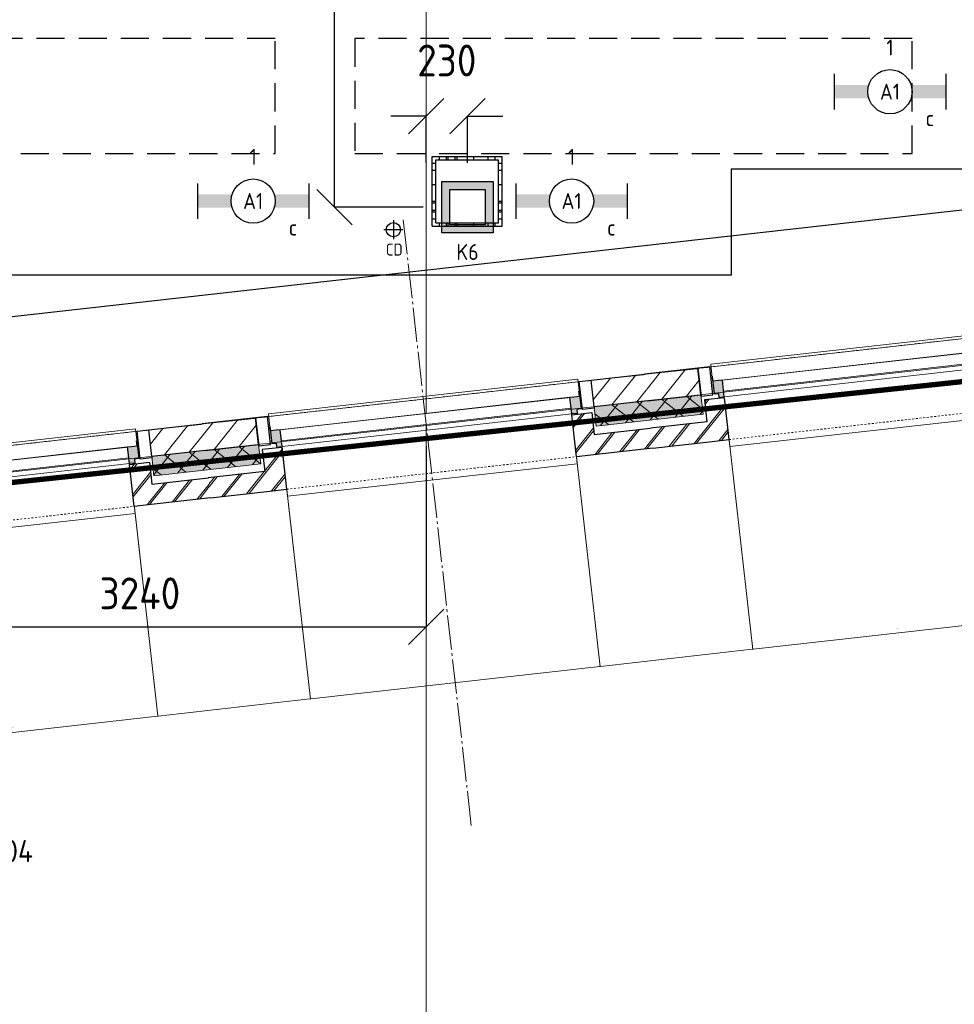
# Model space of a CAD drawing. Header units: millimetres. Extents: x -38031 to 110605, y -30229 to 92226.
# Tile 154 of 194: x 67062 to 72345, y 4517 to 10084. Entities that reach past the tile are written whole.
import ezdxf
from ezdxf.enums import TextEntityAlignment as Align

# ---------------------------------------------------------------- set-up
doc = ezdxf.new("R2010")
doc.units = ezdxf.units.MM
doc.header["$LTSCALE"] = 50
doc.set_wipeout_variables(frame=1)
doc.header["$PDMODE"] = 1
for name, pattern in [('HIDDEN', [9.525, 6.35, -3.175]), ('HIDDEN2', [4.7625, 3.175, -1.5875]), ('STYLE_01', [0.41664, 0.20828, -0.20836]), ('STYLE_07', [1.875, 0.625, -0.20828, 0.625, -0.20836, 0.06943, -0.13893]), ('STYLE_11', [5, 3.888855, -0.416718, 0.277786, -0.416641])]:
    doc.linetypes.add(name, pattern=pattern)
for name, color, linetype, lineweight in [('00 ALGEMEEN', 7, 'Continuous', 15), ('05 LINE-.Stramien', 1, 'STYLE_11', 15), ('05 LINE-0.10 grijs', 8, 'Continuous', 9), ('21 WAND BUITEN-21F_baksteen', 7, 'Continuous', 25), ('21 WAND BUITEN-21F_kalkzandsteen', 7, 'Continuous', 25), ('21 WAND BUITEN-29_isolatie', 1, 'Continuous', 15), ('Guides', 203, 'Continuous', 13), ('koppenmaten', 163, 'Continuous', 15), ('stramien', 1, 'Continuous', 15)]:
    doc.layers.add(name, color=color, linetype=linetype, lineweight=lineweight)
for name, color, linetype in [('AL$1A---_ALGEMEEN', 8, 'Continuous'), ('AL------_MAATV', 200, 'Continuous'), ('AL------_MAATVOERING', 2, 'Continuous'), ('AL------_SPARING', 2, 'Continuous'), ('AM$1A---_ARCERING', 8, 'Continuous'), ('AT$1A---_TEKST025', 8, 'Continuous'), ('BOUWKUNDIG', 8, 'Continuous'), ('brandscheiding', 5, 'HIDDEN'), ('EL6212--_S', 4, 'Continuous'), ('EL6222--', 3, 'Continuous'), ('EL6311--', 3, 'Continuous'), ('LICHT_TEXT018', 1, 'Continuous'), ('versterkte strook', 7, 'Continuous'), ('Vloerdoos (2e)', 51, 'Continuous'), ('Vloerdoos (OUD)', 51, 'Continuous')]:
    doc.layers.add(name, color=color, linetype=linetype)
doc.styles.add('Arial', font='ARIAL.TTF')
doc.styles.add('BURO-018', font='iso.shx', dxfattribs={"height": 90})
doc.styles.add('BURO-035', font='ISO.shx', dxfattribs={"height": 175})
doc.styles.get("Standard").update_dxf_attribs({"font": 'iso.shx'})
doc.dimstyles.new('STABICAD', dxfattribs={"dimscale": 100, "dimtxt": 1.8, "dimasz": 2, "dimexe": 0, "dimexo": 2.5, "dimgap": 1.5, "dimtad": 0, "dimdec": 0, "dimrnd": 10, "dimzin": 0, "dimdsep": 46, "dimtxsty": 'Standard', "dimblk1": 'OBLIQUE', "dimblk2": 'OBLIQUE', "dimsah": 1, "dimcen": -3, "dimadec": 0, "dimazin": 0, "dimtfac": 1, "dimtdec": 0, "dimtofl": 0, "dimtmove": 2, "dimatfit": 3, "dimfxl": 0, "dimtvp": 1.055556, "dimtolj": 1, "dimtzin": 0, "dimarcsym": 0})
doc.dimstyles.new('VyA', dxfattribs={"dimtxt": 2.272868, "dimasz": 2.120801, "dimexe": 1.5, "dimexo": 1.59, "dimgap": 0.5, "dimtad": 1, "dimdec": 0, "dimzin": 11, "dimtxsty": 'Arial', "dimblk": 'VW_SLASH', "dimcen": 0, "dimdle": 1, "dimazin": 0, "dimtfac": 0.8, "dimtdec": 0, "dimtix": 1, "dimtmove": 0, "dimatfit": 0, "dimldrblk": 'VW_FILLEDARROW', "dimfxl": 0, "dimfrac": 2, "dimtolj": 1, "dimtzin": 11, "dimarcsym": 0})
pattern_1 = [(45, (0, 0), (70.7107, -70.7107), []), (45, (7.07, -7.07), (70.7107, -70.7107), [])]
pattern_2 = [(135, (0, 0), (70.7107, 70.7107), []), (45, (299.34, -299.34), (70.7107, -70.7107), [])]
pattern_3 = [(45, (0, 0), (70.7107, -70.7107), [])]

# ---------------------------------------------------------------- blocks, each defined once
blk = doc.blocks.new('_Oblique')
at = {"color": 0, "linetype": 'ByBlock', "lineweight": -2}
blk.add_line((-0.5, -0.5), (0.5, 0.5), dxfattribs=at)
blk = doc.blocks.new('*D78')
at = {"layer": 'AL------_MAATVOERING', "color": 0, "lineweight": -2}
for p, q in [((69360, 9538.1), (69160, 9538.1)), ((69360, 9274.7), (69360, 9538.1)), ((69592.4, 9274.7), (69592.4, 9538.1)), ((69592.4, 9538.1), (69792.4, 9538.1))]:
    blk.add_line(p, q, dxfattribs=at)
at = {"layer": 'Defpoints', "color": 0}
for p in [(69360, 9538.1), (69360, 9024.7), (69592.4, 9024.7)]:
    blk.add_point(p, dxfattribs=at)
at = {"layer": 'AL------_MAATVOERING', "color": 0, "lineweight": -2, "xscale": 200, "yscale": 200, "zscale": 200}
blk.add_blockref('_Oblique', (69360, 9538.1), dxfattribs=at)
at = {"layer": 'AL------_MAATVOERING', "color": 0, "lineweight": -2, "xscale": 200, "yscale": 200, "zscale": 200, "rotation": 180}
blk.add_blockref('_Oblique', (69592.4, 9538.1), dxfattribs=at)
at = {"layer": 'AL------_MAATVOERING', "color": 0, "insert": (69476.2, 9853.1), "char_height": 180, "attachment_point": 5}
blk.add_mtext('\\A1;230', dxfattribs=at)
blk = doc.blocks.new('*D79')
at = {"layer": 'AL------_MAATVOERING', "color": 0, "lineweight": -2}
for p, q in [((69342.4, 14300), (68841.6, 14300)), ((68841.6, 9024.7), (68841.6, 14300)), ((69342.4, 9024.7), (68841.6, 9024.7))]:
    blk.add_line(p, q, dxfattribs=at)
at = {"layer": 'Defpoints', "color": 0}
for p in [(68841.6, 14300), (69592.4, 14300), (69592.4, 9024.7)]:
    blk.add_point(p, dxfattribs=at)
at = {"layer": 'AL------_MAATVOERING', "color": 0, "lineweight": -2, "xscale": 200, "yscale": 200, "zscale": 200}
for p, rotation in [((68841.6, 14300), 90), ((68841.6, 9024.7), 270)]:
    blk.add_blockref('_Oblique', p, dxfattribs=dict(at, rotation=rotation))
at = {"layer": 'AL------_MAATVOERING', "color": 0, "insert": (68651.6, 11662.4), "char_height": 180, "attachment_point": 5, "rotation": 90}
blk.add_mtext('\\A1;5280', dxfattribs=at)
blk = doc.blocks.new('*D83')
at = {"layer": 'AL------_MAATVOERING', "color": 0, "lineweight": -2}
for p, q in [((66122.4, 8407.9), (66122.4, 6650.7)), ((69360, 7673.4), (69360, 6650.7)), ((66122.4, 6650.7), (69360, 6650.7))]:
    blk.add_line(p, q, dxfattribs=at)
at = {"layer": 'Defpoints', "color": 0}
for p in [(66122.4, 8657.9), (69360, 7923.4), (69360, 6650.7)]:
    blk.add_point(p, dxfattribs=at)
at = {"layer": 'AL------_MAATVOERING', "color": 0, "lineweight": -2, "xscale": 200, "yscale": 200, "zscale": 200, "rotation": 180}
blk.add_blockref('_Oblique', (66122.4, 6650.7), dxfattribs=at)
at = {"layer": 'AL------_MAATVOERING', "color": 0, "lineweight": -2, "xscale": 200, "yscale": 200, "zscale": 200}
blk.add_blockref('_Oblique', (69360, 6650.7), dxfattribs=at)
at = {"layer": 'AL------_MAATVOERING', "color": 0, "insert": (67741.2, 6840.7), "char_height": 180, "attachment_point": 5}
blk.add_mtext('\\A1;3240', dxfattribs=at)
blk = doc.blocks.new('1115B6630')
at = {"color": 0}
for p, q in [((-6.3, 2), (-6.3, -2)), ((6.3, 2), (6.3, -2))]:
    blk.add_line(p, q, dxfattribs=at)
at = {"color": 0, "linetype": 'Continuous'}
blk.add_circle((0, 0), 2.5, dxfattribs=at)
at = {"color": 0}
for points in [[(-2.5, 0.75), (-6.3, 0.75), (-2.5, -0.75), (-6.3, -0.75)], [(2.5, 0.75), (6.3, 0.75), (2.5, -0.75), (6.3, -0.75)]]:
    blk.add_solid(points, dxfattribs=at)
at = {"color": 0, "linetype": 'Continuous', "style": 'BURO-018'}
for tag, p in [('E_GKAST', (0, 8)), ('E_GROEP', (0, 5)), ('E_SGROEP', (4.5, 5)), ('E_ARMCODE', (0, 0)), ('E_SLET', (4.5, -3))]:
    blk.add_attdef(tag, text='', height=1.8, dxfattribs=at).set_placement(p, align=Align.MIDDLE)
blk = doc.blocks.new('E00414')
at = {"color": 0, "linetype": 'Continuous'}
for p, q in [((-2.9, -2.9), (-2.9, 2.9)), ((-2.9, 2.9), (2.9, 2.9)), ((2.9, 2.9), (2.9, -2.9)), ((-2, 2), (2, 2)), ((-2, -2), (-2, 2)), ((2, 2), (2, -2)), ((2, -2), (-2, -2)), ((2.9, -2.9), (-2.9, -2.9))]:
    blk.add_line(p, q, dxfattribs=at)
at = {"color": 0}
for points in [[(-2.9, 2.9), (2.9, 2.9), (-2, 2), (2, 2)], [(-2, -2), (-2.9, -2.9), (-2, 2), (-2.9, 2.9)], [(2, 2), (2.9, 2.9), (2, -2), (2.9, -2.9)], [(2, -2), (2.9, -2.9), (-2, -2), (-2.9, -2.9)]]:
    blk.add_solid(points, dxfattribs=at)
at = {"color": 0, "linetype": 'Continuous', "style": 'BURO-018'}
for tag, p in [('E_GKAST', (0, 8)), ('E_GROEP', (0, 5)), ('E_SGROEP', (4.5, 5))]:
    blk.add_attdef(tag, text='', height=1.8, dxfattribs=at).set_placement(p, align=Align.MIDDLE)
at = {"color": 0, "linetype": 'Continuous', "style": 'BURO-018', "flags": 1}
for tag, p in [('E_VERMCODE', (13, 5)), ('E_MATCODE', (0, 0))]:
    blk.add_attdef(tag, text='', height=1.8, dxfattribs=at).set_placement(p, align=Align.MIDDLE)
blk = doc.blocks.new('E00160')
at = {"color": 0, "linetype": 'Continuous'}
for p, q in [((-17.5, 0), (-13.5, 1.07)), ((-17.5, 0), (17.5, 0)), ((-17.5, 0), (-13.5, -1.07)), ((-13.5, -1.07), (-13.5, 1.07)), ((17.5, 0), (13.5, 1.07)), ((13.5, -1.07), (13.5, 1.07)), ((17.5, 0), (13.5, -1.07))]:
    blk.add_line(p, q, dxfattribs=at)
at = {"color": 0, "linetype": 'Continuous', "style": 'BURO-035'}
for tag, p in [('E_TEXT2', (-22.5, 0)), ('E_TEXT1', (22.5, 0))]:
    blk.add_attdef(tag, text='', height=3.5, dxfattribs=at).set_placement(p, align=Align.MIDDLE)
blk = doc.blocks.new('Centraaldoos')
at = {"color": 1, "linetype": 'Continuous'}
for p, q in [((-2, 0), (2, 0)), ((0, -2), (0, 2))]:
    blk.add_line(p, q, dxfattribs=at)
at = {"color": 0, "linetype": 'Continuous'}
blk.add_circle((0, 0), 1.5, dxfattribs=at)
at = {"color": 0, "linetype": 'Continuous', "style": 'BURO-018'}
blk.add_attdef('AL_POSNR', text='', height=1.8, dxfattribs=at).set_placement((0, 3), align=Align.CENTER)
at = {"color": 0, "linetype": 'Continuous', "style": 'BURO-018', "flags": 1}
blk.add_attdef('AL_OMS', (0, 0), '', height=1.8, dxfattribs=at)
at = {"layer": 'AL------_MAATV', "style": 'BURO-018'}
blk.add_text('CD', height=2.531, rotation=180, dxfattribs=at).set_placement((1.61, 5.48))
blk = doc.blocks.new('VLOERDOOS (2e)')
at = {"layer": 'Vloerdoos (OUD)'}
for p, q in [((0, 395), (395, 395)), ((0, 395), (0, 0)), ((40, 375), (40, 395)), ((80, 375), (80, 395)), ((90, 375), (90, 395)), ((130, 375), (130, 395)), ((140, 375), (140, 395)), ((235, 375), (235, 395)), ((315, 375), (315, 395)), ((355, 375), (355, 395)), ((395, 395), (395, 0)), ((0, 355), (20, 355)), ((20, 375), (20, 20)), ((20, 375), (375, 375)), ((375, 375), (375, 20)), ((375, 355), (395, 355)), ((0, 315), (20, 315)), ((0, 305), (20, 305)), ((375, 315), (395, 315)), ((375, 305), (395, 305)), ((0, 265), (20, 265)), ((0, 255), (20, 255)), ((375, 265), (395, 265)), ((375, 255), (395, 255)), ((0, 160), (20, 160)), ((375, 160), (395, 160)), ((0, 80), (20, 80)), ((375, 80), (395, 80)), ((0, 40), (20, 40)), ((0, 0), (395, 0)), ((20, 20), (375, 20)), ((40, 0), (40, 20)), ((80, 0), (80, 20)), ((90, 0), (90, 20)), ((130, 0), (130, 20)), ((140, 0), (140, 20)), ((235, 0), (235, 20)), ((315, 0), (315, 20)), ((355, 0), (355, 20)), ((375, 40), (395, 40))]:
    blk.add_line(p, q, dxfattribs=at)
blk = doc.blocks.new('zijdetail kozijn 2kops')
at = {"color": 0}
blk.add_wipeout([(-63, 420), (-130, 420), (-130, 262), (-63, 262)], dxfattribs=at).dxf.layer = 'AL$1A---_ALGEMEEN'
at = {"layer": 'AM$1A---_ARCERING', "linetype": 'Continuous', "lineweight": 0}
blk.add_hatch(color=256, dxfattribs=at).paths.add_polyline_path([(-54.2, 338), (-54.2, 366), (-56, 366), (-56, 266), (-31, 266), (-31, 243), (0, 243), (0, 338), (-22, 338)])
at = {"layer": 'AL$1A---_ALGEMEEN', "color": 0}
for points in [[(-63, 420), (-130, 420), (-130, 262), (-63, 262)], [(-54.2, 338), (-54.2, 366), (-56, 366), (-56, 266), (-31, 266), (-31, 243), (0, 243), (0, 338), (-22, 338)]]:
    blk.add_lwpolyline(points, close=True, dxfattribs=at)
blk = doc.blocks.new('31x_alu-1e-mk106b-p')
at = {"color": 0}
blk.add_wipeout([(-338, 1648), (-338, 0), (-276, 0), (-276, 1648)], dxfattribs=at).dxf.layer = '05 LINE-0.10 grijs'
at = {"layer": '05 LINE-0.10 grijs', "color": 0}
for points in [[(-435, 1704), (-338, 1704), (-338, -56), (-435, -56)], [(-338, 1648), (-338, 0), (-276, 0), (-276, 1648)]]:
    blk.add_lwpolyline(points, close=True, dxfattribs=at)
at = {"layer": '00 ALGEMEEN', "color": 0, "xscale": -1, "rotation": 90}
blk.add_blockref('zijdetail kozijn 2kops', (0, 1648), dxfattribs=at)
at = {"layer": '00 ALGEMEEN', "color": 0, "rotation": 90}
blk.add_blockref('zijdetail kozijn 2kops', (0, 0), dxfattribs=at)
at = {"layer": '05 LINE-0.10 grijs', "color": 0, "linetype": 'STYLE_01'}
blk.add_line((-420, 1711), (-420, -63), dxfattribs=at)
at = {"layer": '05 LINE-0.10 grijs', "color": 0}
blk.add_lwpolyline([(-243, 1648), (40, 1648), (40, 0), (-243, 0)], close=True, dxfattribs=at)
at = {"color": 0}
blk.add_wipeout([(-113, -113), (-113, -434), (0, -434), (0, -113), (0, 0), (-238, 0), (-238, -113), (-114, -113)], dxfattribs=at).dxf.layer = '21 WAND BUITEN-21F_baksteen'
at = {"layer": 'AM$1A---_ARCERING', "linetype": 'Continuous', "lineweight": 5}
h = blk.add_hatch(dxfattribs=at)
h.set_pattern_fill('BAKSTEEN', color=256, style=0, pattern_type=2)
h.set_pattern_definition(pattern_1)
edge = h.paths.add_edge_path()
edge.add_line((-113, -113), (-113, -434))
edge.add_line((-113, -434), (0, -434))
edge.add_line((0, -434), (0, -113))
edge.add_line((0, -113), (0, 0))
edge.add_line((0, 0), (-238, 0))
edge.add_line((-238, 0), (-238, -113))
edge.add_line((-238, -113), (-114, -113))
at = {"layer": 'AM$1A---_ARCERING', "linetype": 'Continuous', "lineweight": 0}
blk.add_hatch(color=256, dxfattribs=at).paths.add_polyline_path([(-160, -130), (-270, -130), (-270, -434), (-160, -434)])
at = {"layer": 'AM$1A---_ARCERING', "linetype": 'Continuous', "lineweight": 5}
h = blk.add_hatch(dxfattribs=at)
h.set_pattern_fill('ISOLATIE', color=256, style=0, pattern_type=2)
h.set_pattern_definition(pattern_2)
h.paths.add_polyline_path([(-160, -130), (-270, -130), (-270, -434), (-160, -434)])
at = {"layer": '05 LINE-0.10 grijs', "color": 0, "linetype": 'STYLE_01'}
blk.add_line((0, 1648), (0, 0), dxfattribs=at)
at = {"layer": '21 WAND BUITEN-21F_baksteen', "color": 0}
blk.add_line((-113, -113), (-113, -434), dxfattribs=at)
at = {"layer": '21 WAND BUITEN-21F_baksteen', "color": 0, "flags": 128}
blk.add_lwpolyline([(0, -434), (0, -113), (0, 0), (-238, 0), (-238, -113), (-114, -113)], dxfattribs=at)
at = {"layer": '21 WAND BUITEN-29_isolatie', "color": 0}
blk.add_line((-160, -434), (-160, -130), dxfattribs=at)
at = {"layer": '21 WAND BUITEN-29_isolatie', "color": 0, "flags": 128}
blk.add_lwpolyline([(-160, -130), (-270, -130), (-270, -434)], dxfattribs=at)
at = {"color": 0}
for points, layer in [([(-113, 1761), (-113, 2082), (0, 2082), (0, 1761), (0, 1648), (-238, 1648), (-238, 1761), (-114, 1761)], '21 WAND BUITEN-21F_baksteen'), ([(-420, -130), (-420, -434), (-270, -434), (-270, -130)], '21 WAND BUITEN-21F_kalkzandsteen')]:
    blk.add_wipeout(points, dxfattribs=at).dxf.layer = layer
at = {"layer": 'AM$1A---_ARCERING', "linetype": 'Continuous', "lineweight": 0}
blk.add_hatch(color=256, dxfattribs=at).paths.add_polyline_path([(-160, 1778), (-270, 1778), (-270, 2082), (-160, 2082)])
at = {"layer": 'AM$1A---_ARCERING', "linetype": 'Continuous', "lineweight": 5}
h = blk.add_hatch(dxfattribs=at)
h.set_pattern_fill('ISOLATIE', color=256, style=0, pattern_type=2)
h.set_pattern_definition(pattern_2)
h.paths.add_polyline_path([(-160, 1778), (-270, 1778), (-270, 2082), (-160, 2082)])
h = blk.add_hatch(dxfattribs=at)
h.set_pattern_fill('BAKSTEEN', color=256, style=0, pattern_type=2)
h.set_pattern_definition(pattern_1)
edge = h.paths.add_edge_path()
edge.add_line((-113, 1761), (-113, 2082))
edge.add_line((-113, 2082), (0, 2082))
edge.add_line((0, 2082), (0, 1761))
edge.add_line((0, 1761), (0, 1648))
edge.add_line((0, 1648), (-238, 1648))
edge.add_line((-238, 1648), (-238, 1761))
edge.add_line((-238, 1761), (-114, 1761))
h = blk.add_hatch(dxfattribs=at)
h.set_pattern_fill('KALKZANDSTEEN', color=256, style=0, pattern_type=2)
h.set_pattern_definition(pattern_3)
h.paths.add_polyline_path([(-420, -130), (-420, -434), (-270, -434), (-270, -130)])
at = {"layer": '21 WAND BUITEN-21F_baksteen', "color": 0}
blk.add_line((-113, 1761), (-113, 2082), dxfattribs=at)
at = {"layer": '21 WAND BUITEN-21F_baksteen', "color": 0, "flags": 128}
blk.add_lwpolyline([(0, 2082), (0, 1761), (0, 1648), (-238, 1648), (-238, 1761), (-114, 1761)], dxfattribs=at)
at = {"layer": '21 WAND BUITEN-21F_kalkzandsteen', "color": 0}
blk.add_line((-420, -130), (-420, -434), dxfattribs=at)
at = {"layer": '21 WAND BUITEN-21F_kalkzandsteen', "color": 0, "flags": 128}
blk.add_lwpolyline([(-270, -434), (-270, -130), (-420, -130)], dxfattribs=at)
at = {"layer": '21 WAND BUITEN-29_isolatie', "color": 0}
blk.add_line((-160, 2082), (-160, 1778), dxfattribs=at)
at = {"layer": '21 WAND BUITEN-29_isolatie', "color": 0, "flags": 128}
blk.add_lwpolyline([(-160, 1778), (-270, 1778), (-270, 2082)], dxfattribs=at)
at = {"color": 0}
blk.add_wipeout([(-420, 1778), (-420, 2082), (-270, 2082), (-270, 1778)], dxfattribs=at).dxf.layer = '21 WAND BUITEN-21F_kalkzandsteen'
at = {"layer": 'AM$1A---_ARCERING', "linetype": 'Continuous', "lineweight": 5}
h = blk.add_hatch(dxfattribs=at)
h.set_pattern_fill('KALKZANDSTEEN', color=256, style=0, pattern_type=2)
h.set_pattern_definition(pattern_3)
h.paths.add_polyline_path([(-420, 1778), (-420, 2082), (-270, 2082), (-270, 1778)])
at = {"layer": '21 WAND BUITEN-21F_kalkzandsteen', "color": 0}
blk.add_line((-420, 1778), (-420, 2082), dxfattribs=at)
at = {"layer": '21 WAND BUITEN-21F_kalkzandsteen', "color": 0, "flags": 128}
blk.add_lwpolyline([(-270, 2082), (-270, 1778), (-420, 1778)], dxfattribs=at)
blk = doc.blocks.new('VW_SLASH')
at = {"layer": 'AL$1A---_ALGEMEEN', "color": 0, "linetype": 'ByBlock', "lineweight": -2}
blk.add_line((0, 0), (-1, 0), dxfattribs=at)
at = {"layer": 'AL$1A---_ALGEMEEN', "color": 0, "linetype": 'ByBlock', "lineweight": 5}
blk.add_line((0.5, 0.5), (-0.5, -0.5), dxfattribs=at)
blk = doc.blocks.new('*D1084')
at = {"layer": 'koppenmaten', "color": 0, "lineweight": -2}
for p, q in [((-15524.5, -152.9), (-15524.5, -1464.8)), ((-17172.5, -170.4), (-17172.5, -1464.8)), ((-17170.4, -1463.3), (-15526.6, -1463.3))]:
    blk.add_line(p, q, dxfattribs=at)
at = {"layer": 'koppenmaten', "color": 0, "lineweight": -2, "xscale": 2.12080078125, "yscale": 2.12080078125, "zscale": 2.12080078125, "rotation": 180}
blk.add_blockref('VW_SLASH', (-17172.5, -1463.3), dxfattribs=at)
at = {"layer": 'koppenmaten', "color": 0, "lineweight": -2, "xscale": 2.12080078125, "yscale": 2.12080078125, "zscale": 2.12080078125}
blk.add_blockref('VW_SLASH', (-15524.5, -1463.3), dxfattribs=at)
at = {"layer": 'AT$1A---_TEKST025', "insert": (-16348.5, -1437.1), "char_height": 2.273, "attachment_point": 5, "style": 'Arial'}
blk.add_mtext('\\A1;13K+V=82400', dxfattribs=at)
blk = doc.blocks.new('VW_FILLEDARROW')
at = {"layer": 'AL$1A---_ALGEMEEN', "color": 0, "lineweight": -2}
blk.add_solid([(0, 0), (0.5, 0.5), (0.5, -0.5)], dxfattribs=at)
blk = doc.blocks.new('*D1085')
at = {"layer": 'koppenmaten', "color": 0, "lineweight": -2}
for p, q in [((-18040.5, -152.9), (-18040.5, -1464.8)), ((-17172.5, -170.4), (-17172.5, -1464.8)), ((-18038.4, -1463.3), (-17174.6, -1463.3))]:
    blk.add_line(p, q, dxfattribs=at)
at = {"layer": 'koppenmaten', "color": 0, "lineweight": -2, "xscale": 2.12080078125, "yscale": 2.12080078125, "zscale": 2.12080078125, "rotation": 180}
blk.add_blockref('VW_SLASH', (-18040.5, -1463.3), dxfattribs=at)
at = {"layer": 'koppenmaten', "color": 0, "lineweight": -2, "xscale": 2.12080078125, "yscale": 2.12080078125, "zscale": 2.12080078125}
blk.add_blockref('VW_SLASH', (-17172.5, -1463.3), dxfattribs=at)
at = {"layer": 'AT$1A---_TEKST025', "insert": (-17606.5, -1437.1), "char_height": 2.273, "attachment_point": 5, "style": 'Arial'}
blk.add_mtext('\\A1;7K-V=43400', dxfattribs=at)
blk = doc.blocks.new('*D1111')
at = {"layer": 'koppenmaten', "color": 0, "lineweight": -2}
for p, q in [((-18040.5, -152.9), (-18040.5, -1464.8)), ((-19688.5, -170.4), (-19688.5, -1464.8)), ((-19686.4, -1463.3), (-18042.6, -1463.3))]:
    blk.add_line(p, q, dxfattribs=at)
at = {"layer": 'koppenmaten', "color": 0, "lineweight": -2, "xscale": 2.12080078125, "yscale": 2.12080078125, "zscale": 2.12080078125, "rotation": 180}
blk.add_blockref('VW_SLASH', (-19688.5, -1463.3), dxfattribs=at)
at = {"layer": 'koppenmaten', "color": 0, "lineweight": -2, "xscale": 2.12080078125, "yscale": 2.12080078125, "zscale": 2.12080078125}
blk.add_blockref('VW_SLASH', (-18040.5, -1463.3), dxfattribs=at)
at = {"layer": 'AT$1A---_TEKST025', "insert": (-18864.5, -1437.1), "char_height": 2.273, "attachment_point": 5, "style": 'Arial'}
blk.add_mtext('\\A1;13K+V=82400', dxfattribs=at)
blk = doc.blocks.new('*D1112')
at = {"layer": 'koppenmaten', "color": 0, "lineweight": -2}
for p, q in [((-20556, -240), (-20556, -1464.8)), ((-19688.5, -240), (-19688.5, -1464.8)), ((-20553.9, -1463.3), (-19690.6, -1463.3))]:
    blk.add_line(p, q, dxfattribs=at)
at = {"layer": 'koppenmaten', "color": 0, "lineweight": -2, "xscale": 2.12080078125, "yscale": 2.12080078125, "zscale": 2.12080078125, "rotation": 180}
blk.add_blockref('VW_SLASH', (-20556, -1463.3), dxfattribs=at)
at = {"layer": 'koppenmaten', "color": 0, "lineweight": -2, "xscale": 2.12080078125, "yscale": 2.12080078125, "zscale": 2.12080078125}
blk.add_blockref('VW_SLASH', (-19688.5, -1463.3), dxfattribs=at)
at = {"layer": 'AT$1A---_TEKST025', "insert": (-20122.3, -1437.1), "char_height": 2.273, "attachment_point": 5, "style": 'Arial'}
blk.add_mtext('\\A1;7K-V=43375', dxfattribs=at)
blk = doc.blocks.new('*D1113')
at = {"layer": 'koppenmaten', "color": 0, "lineweight": -2}
for p, q in [((-22204, -170.4), (-22204, -1464.8)), ((-20556, -209), (-20556, -1464.8)), ((-22201.9, -1463.3), (-20558.1, -1463.3))]:
    blk.add_line(p, q, dxfattribs=at)
at = {"layer": 'koppenmaten', "color": 0, "lineweight": -2, "xscale": 2.12080078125, "yscale": 2.12080078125, "zscale": 2.12080078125, "rotation": 180}
blk.add_blockref('VW_SLASH', (-22204, -1463.3), dxfattribs=at)
at = {"layer": 'koppenmaten', "color": 0, "lineweight": -2, "xscale": 2.12080078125, "yscale": 2.12080078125, "zscale": 2.12080078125}
blk.add_blockref('VW_SLASH', (-20556, -1463.3), dxfattribs=at)
at = {"layer": 'AT$1A---_TEKST025', "insert": (-21380, -1437.1), "char_height": 2.273, "attachment_point": 5, "style": 'Arial'}
blk.add_mtext('\\A1;13K+V=82400', dxfattribs=at)
blk = doc.blocks.new('metselwerk zo gevel 1e verd')
at = {"layer": '00 ALGEMEEN', "color": 8, "xscale": -1, "rotation": 90.00000000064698}
blk.add_blockref('31x_alu-1e-mk106b-p', (-15524.5, -270.32739), dxfattribs=at)
at = {"layer": 'koppenmaten', "color": 8}
for base, p1, p2, override, picture, middle in [((-18040.5, -1463.28595), (-19688.5, -168.82739), (-18040.5, -151.32739), {"dimtxt": 2.272868, "dimgap": 25, "dimlfac": 50, "dimpost": '13K+V=<>', "dimtxsty": 'Arial', "dimtmove": 2}, '*D1111', (-18864.5, -1437.12471)), ((-20556, -1463.28595), (-22204, -168.82739), (-20556, -207.44536), {"dimtxt": 2.272868, "dimgap": 25, "dimlfac": 50, "dimpost": '13K+V=<>', "dimtxsty": 'Arial', "dimtmove": 2}, '*D1113', (-21380, -1437.12471)), ((-19688.5, -1463.28595), (-20556, -238.41839), (-19688.5, -238.41839), {"dimtxt": 2.272868, "dimgap": 25, "dimlfac": 50, "dimpost": '7K-V=<>', "dimtxsty": 'Arial', "dimtmove": 2}, '*D1112', (-20122.25, -1437.12471))]:
    dim = blk.add_linear_dim(base=base, p1=p1, p2=p2, dimstyle='VyA', override=override, dxfattribs=at)
    dim.commit()
    dim.dimension.update_dxf_attribs({"geometry": picture, "text_midpoint": middle})
for base, p1, p2, override, picture, middle in [((-17172.5, -1463.28595), (-18040.5, -151.32739), (-17172.5, -168.82739), {"dimtxt": 2.272868, "dimgap": 25, "dimlfac": 50, "dimpost": '7K-V=<>', "dimtxsty": 'Arial', "dimtmove": 2}, '*D1085', (-17606.5, -1437.12471)), ((-15524.5, -1463.28595), (-17172.5, -168.82739), (-15524.5, -151.32739), {"dimtxt": 2.272868, "dimgap": 25, "dimlfac": 50, "dimpost": '13K+V=<>', "dimtxsty": 'Arial', "dimtmove": 2}, '*D1084', (-16348.5, -1437.12471))]:
    dim = blk.add_linear_dim(base=base, p1=p1, p2=p2, dimstyle='VyA', override=override, dxfattribs=at)
    dim.commit()
    dim.dimension.update_dxf_attribs({"geometry": picture, "text_midpoint": middle})
at = {"layer": '00 ALGEMEEN', "color": 8, "xscale": -1, "rotation": 90.00000000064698}
blk.add_blockref('31x_alu-1e-mk106b-p', (-18040.5, -270.32739), dxfattribs=at)
at = {"layer": '05 LINE-.Stramien', "color": 8}
blk.add_line((-18864.5, -2275.00786), (-18864.5, 1174.99214), dxfattribs=at)
at = {"layer": '00 ALGEMEEN', "color": 8, "xscale": -1, "rotation": 90.00000000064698}
blk.add_blockref('31x_alu-1e-mk106b-p', (-20556, -270.32739), dxfattribs=at)
at = {"layer": 'Guides', "color": 8}
for p, q in [((-93461, 150), (15460, 150)), ((-93461, 0), (15460, 0))]:
    blk.add_line(p, q, dxfattribs=at)
blk = doc.blocks.new('200254 W 211 30-06-2008')
at = {"layer": 'AL$1A---_ALGEMEEN'}
blk.add_lwpolyline([(20672.45, 3212.76), (20672.45, 3224.76), (20746.35, 3224.76), (20746.35, 3290.76), (20349.45, 3290.76), (20349.45, 3188.76), (20456.45, 3188.76), (20456.45, 3200.76), (20564.45, 3200.76), (20564.45, 3212.76)], close=True, dxfattribs=at)
at = {"layer": 'stramien', "linetype": 'STYLE_07', "ltscale": 50}
for p, q in [((20421.95, 2695.43), (20421.95, 4240.03)), ((18888.74, 2999.55), (21031.95, 3240.24))]:
    blk.add_line(p, q, dxfattribs=at)
at = {"layer": '00 ALGEMEEN', "color": 0, "xscale": 0.02, "yscale": 0.02, "zscale": 0.02, "rotation": 6.40755072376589}
blk.add_blockref('metselwerk zo gevel 1e verd', (20796.89, 3213.85), dxfattribs=at)

msp = doc.modelspace()

# ---------------------------------------------------------------- block references
at = {"layer": 'BOUWKUNDIG', "xscale": 50, "yscale": 50, "zscale": 50}
msp.add_blockref('200254 W 211 30-06-2008', (-951737.5, -150797.3), dxfattribs=at)

# ---------------------------------------------------------------- next in the draw order: linework, layer by layer
at = {"layer": 'brandscheiding', "const_width": 30}
msp.add_lwpolyline([(78570, 46590), (99310, 46590), (99310, 11160), (78730, 8750), (78760, 8510), (75050, 8120), (75050, 8320), (58090, 6520)], dxfattribs=at)
at = {"layer": 'LICHT_TEXT018', "linetype": 'HIDDEN2'}
for points in [[(65639, 9327.4), (68506.4, 9327.4), (68506.4, 9976.9), (65639, 9976.9)], [(68956.4, 9327.4), (72106.4, 9327.4), (72106.4, 9976.9), (68956.4, 9976.9)]]:
    msp.add_lwpolyline(points, close=True, dxfattribs=at)
at = {"layer": 'versterkte strook'}
msp.add_line((13600.1, 2407.5), (101326.6, 12259.4), dxfattribs=at)

# ---------------------------------------------------------------- next in the draw order: block references
at = {"layer": 'AL------_SPARING', "xscale": 26.66666666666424, "yscale": 26.66666666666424, "zscale": 26.66666666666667, "rotation": 180}
msp.add_blockref('Centraaldoos', (69174.1, 8896.7), dxfattribs=at)
at = {"layer": 'EL6212--_S'}
ref = msp.add_blockref('E00160', (65617.5, 5383.9), dxfattribs=dict(at, xscale=50, yscale=50, zscale=50))
ref.add_attrib('E_TEXT1', '1LK-A04', dxfattribs={"layer": '0', "color": 2, "linetype": 'Continuous', "height": 125, "style": 'BURO-018'}).set_placement((66852.3, 5383.9), align=Align.MIDDLE)
ref.add_attrib('E_TEXT2', '1LK-A1', dxfattribs={"layer": '0', "color": 2, "linetype": 'Continuous', "height": 125, "style": 'BURO-018'}).set_placement((64394.4, 5383.9), align=Align.MIDDLE)
at = {"layer": 'EL6222--'}
ref = msp.add_blockref('E00414', (69593, 9024.3), dxfattribs=dict(at, xscale=50, yscale=50, zscale=50))
ref.add_attrib('E_GROEP', 'K6', dxfattribs={"layer": '0', "color": 1, "linetype": 'Continuous', "height": 90, "style": 'BURO-018'}).set_placement((69593, 8770.6), align=Align.MIDDLE)
at = {"layer": 'EL6311--'}
ref = msp.add_blockref('1115B6630', (71981.4, 9676.9), dxfattribs=dict(at, xscale=50, yscale=50, zscale=50))
ref.add_attrib('E_ARMCODE', 'A1', dxfattribs={"layer": '0', "color": 1, "linetype": 'Continuous', "height": 90, "style": 'BURO-018'}).set_placement((71981.4, 9676.9), align=Align.MIDDLE)
ref.add_attrib('E_SLET', 'c', dxfattribs={"layer": '0', "color": 1, "linetype": 'Continuous', "height": 90, "style": 'BURO-018'}).set_placement((72206.4, 9526.9), align=Align.MIDDLE)
ref.add_attrib('E_GROEP', '1', dxfattribs={"layer": '0', "color": 1, "linetype": 'Continuous', "height": 90, "style": 'BURO-018'}).set_placement((71981.4, 9926.9), align=Align.MIDDLE)
ref = msp.add_blockref('1115B6630', (68381.4, 9058.6), dxfattribs=dict(at, xscale=50, yscale=50, zscale=50))
ref.add_attrib('E_ARMCODE', 'A1', dxfattribs={"layer": '0', "color": 1, "linetype": 'Continuous', "height": 90, "style": 'BURO-018'}).set_placement((68381.4, 9058.6), align=Align.MIDDLE)
ref.add_attrib('E_SLET', 'c', dxfattribs={"layer": '0', "color": 1, "linetype": 'Continuous', "height": 90, "style": 'BURO-018'}).set_placement((68606.4, 8908.6), align=Align.MIDDLE)
ref.add_attrib('E_GROEP', '1', dxfattribs={"layer": '0', "color": 1, "linetype": 'Continuous', "height": 90, "style": 'BURO-018'}).set_placement((68381.4, 9308.6), align=Align.MIDDLE)
ref = msp.add_blockref('1115B6630', (70181.4, 9058.6), dxfattribs=dict(at, xscale=50, yscale=50, zscale=50))
ref.add_attrib('E_ARMCODE', 'A1', dxfattribs={"layer": '0', "color": 1, "linetype": 'Continuous', "height": 90, "style": 'BURO-018'}).set_placement((70181.4, 9058.6), align=Align.MIDDLE)
ref.add_attrib('E_SLET', 'c', dxfattribs={"layer": '0', "color": 1, "linetype": 'Continuous', "height": 90, "style": 'BURO-018'}).set_placement((70406.4, 8908.6), align=Align.MIDDLE)
ref.add_attrib('E_GROEP', '1', dxfattribs={"layer": '0', "color": 1, "linetype": 'Continuous', "height": 90, "style": 'BURO-018'}).set_placement((70181.4, 9308.6), align=Align.MIDDLE)
at = {"layer": 'Vloerdoos (2e)', "rotation": 90}
msp.add_blockref('VLOERDOOS (2e)', (69789.3, 8916.1), dxfattribs=at)

# ---------------------------------------------------------------- next in the draw order: dimensions: what is measured, and where the dimension line sits
at = {"layer": 'AL------_MAATVOERING'}
dim = msp.add_linear_dim(base=(68841.6, 14300), p1=(69592.4, 9024.7), p2=(69592.4, 14300), angle=90, dimstyle='STABICAD', dxfattribs=at)
dim.commit()
dim.dimension.update_dxf_attribs({"geometry": '*D79', "text_midpoint": (68651.6, 11662.4)})
for base, p1, p2, picture, middle in [((69360, 9538.1), (69592.4, 9024.7), (69360, 9024.7), '*D78', (69476.2, 9853.1)), ((69360, 6650.7), (66122.4, 8657.9), (69360, 7923.4), '*D83', (67741.2, 6840.7))]:
    dim = msp.add_linear_dim(base=base, p1=p1, p2=p2, dimstyle='STABICAD', dxfattribs=at)
    dim.commit()
    dim.dimension.update_dxf_attribs({"geometry": picture, "text_midpoint": middle})

doc.saveas('drawing.dxf')
